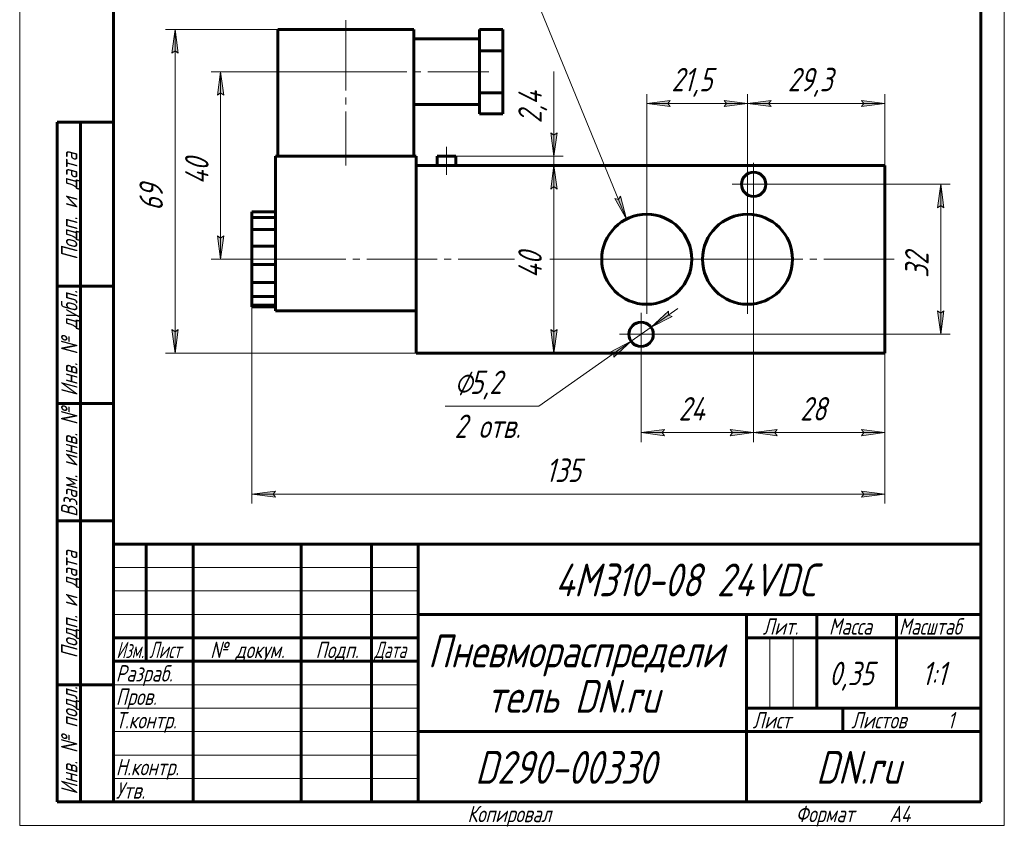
# Model space of a CAD drawing. Header units: millimetres. Extents: x 0 to 210, y 0 to 297.
# Tile 1 of 2: x 0 to 210, y 0 to 172. Entities that reach past the tile are written whole.
import ezdxf

# ---------------------------------------------------------------- set-up
doc = ezdxf.new("R2010")
doc.units = ezdxf.units.MM
for name, pattern in [('K5LT_AXLED', [19.5, 15, -1.5, 1.5, -1.5]), ('K5LT_BASIC', [0]), ('K5LT_THIN', [0])]:
    doc.linetypes.add(name, pattern=pattern)
doc.layers.add('Системный слой', color=7, linetype='Continuous')
doc.layers.add('Системный слой (1)', color=7, linetype='Continuous', true_color=0x6c6c6c)
doc.styles.add('KDIMTEXTSTYLE', font='txt', dxfattribs={"width": 0.96, "oblique": 15, "height": 5})
doc.styles.add('KTEXTSTYLE', font='txt', dxfattribs={"width": 0.96, "height": 5})
doc.dimstyles.new('KDIMSTYLE (1.00)', dxfattribs={"dimtxt": 5, "dimasz": 1, "dimexe": 2, "dimexo": 0, "dimgap": 1, "dimtad": 1, "dimtxsty": 'KDIMTEXTSTYLE', "dimsah": 1, "dimcen": 0, "dimdle": 1, "dimadec": 0, "dimazin": 0, "dimtfac": 0.667, "dimtmove": 0, "dimatfit": 3, "dimfxl": 1, "dimtvp": 1, "dimtolj": 1, "dimtzin": 0, "dimarcsym": 0})

# ---------------------------------------------------------------- blocks, each defined once
blk = doc.blocks.new('U5')
at = {"layer": 'Системный слой (1)', "color": 30, "linetype": 'K5LT_AXLED', "lineweight": 18, "true_color": 0xff8000}
for q in [(132.54, 109.36), (127.94, 104.76), (137.14, 104.76), (132.54, 100.16)]:
    blk.add_line((132.54, 104.76), q, dxfattribs=at)
blk = doc.blocks.new('U6')
at = {"layer": 'Системный слой (1)', "color": 30, "linetype": 'K5LT_AXLED', "lineweight": 18, "true_color": 0xff8000}
for q in [(133.74, 132.36), (122.14, 120.76), (145.34, 120.76), (133.74, 109.16)]:
    blk.add_line((133.74, 120.76), q, dxfattribs=at)
blk = doc.blocks.new('U7')
at = {"layer": 'Системный слой (1)', "color": 30, "linetype": 'K5LT_AXLED', "lineweight": 18, "true_color": 0xff8000}
for q in [(155.24, 132.36), (143.64, 120.76), (166.84, 120.76), (155.24, 109.16)]:
    blk.add_line((155.24, 120.76), q, dxfattribs=at)
blk = doc.blocks.new('U8')
at = {"layer": 'Системный слой (1)', "color": 30, "linetype": 'K5LT_AXLED', "lineweight": 18, "true_color": 0xff8000}
for q in [(156.54, 141.36), (151.94, 136.76), (161.14, 136.76), (156.54, 132.16)]:
    blk.add_line((156.54, 136.76), q, dxfattribs=at)
blk = doc.blocks.new('D4')
at = {"layer": 'Системный слой (1)'}
for points in [[(43.52, 155.76), (42.86, 160.76), (42.21, 155.76), (42.86, 156.26)], [(42.86, 120.76), (43.52, 125.76), (42.86, 125.26), (42.21, 125.76)]]:
    blk.add_hatch(color=7, dxfattribs=at).paths.add_polyline_path(points)
at = {"layer": 'Системный слой (1)', "color": 7, "linetype": 'K5LT_THIN', "lineweight": 18, "true_color": 0xffffff}
for p, q in [((69.54, 160.76), (40.86, 160.76)), ((42.21, 155.76), (42.86, 160.76)), ((42.86, 160.76), (43.52, 155.76)), ((42.86, 156.26), (42.21, 155.76)), ((43.52, 155.76), (42.86, 156.26)), ((42.86, 120.76), (42.21, 125.76)), ((42.21, 125.76), (42.86, 125.26)), ((42.86, 125.26), (43.52, 125.76)), ((43.52, 125.76), (42.86, 120.76)), ((54.54, 120.76), (40.86, 120.76))]:
    blk.add_line(p, q, dxfattribs=at)
blk.add_wipeout([(41.86, 136.74), (34.48, 136.74), (34.48, 144.46), (41.86, 144.46)]).dxf.layer = 'Системный слой (1)'
blk.add_line((42.86, 160.76), (42.86, 120.76), dxfattribs=at)
at = {"layer": 'Системный слой (1)', "color": 7, "insert": (35.28, 136.74), "char_height": 5, "attachment_point": 1, "rotation": 90, "style": 'KTEXTSTYLE'}
blk.add_mtext('\\fArial|b0|c204|p34;\\H5.0;\\W1.000;\\Q15;\\fGOST Type AU|b0|i0|c204|p34;\\Q15;\\W0.960;40', dxfattribs=at)
blk = doc.blocks.new('KDIMARROW_01')
at = {"layer": 'Системный слой'}
blk.add_hatch(color=0, dxfattribs=at).paths.add_polyline_path([(-5, -0.66), (0, 0), (-5, 0.66), (-4.5, 0)])
at = {"layer": 'Системный слой', "color": 0, "linetype": 'K5LT_THIN', "lineweight": 18}
for p, q in [((-4.5, 0), (-5, 0.66)), ((-5, 0.66), (0, 0)), ((0, 0), (-5, -0.66)), ((-5, -0.66), (-4.5, 0))]:
    blk.add_line(p, q, dxfattribs=at)
at = {"layer": 'Системный слой (1)', "color": 0, "linetype": 'K5LT_THIN', "lineweight": 18}
blk.add_line((184.54, 120.76), (183.54, 120.76), dxfattribs=at)
blk = doc.blocks.new('D5')
at = {"layer": 'Системный слой (1)'}
for points in [[(33.79, 164.76), (33.13, 169.76), (32.47, 164.76), (33.13, 165.26)], [(33.13, 100.76), (33.79, 105.76), (33.13, 105.26), (32.47, 105.76)]]:
    blk.add_hatch(color=7, dxfattribs=at).paths.add_polyline_path(points)
at = {"layer": 'Системный слой (1)', "color": 7, "linetype": 'K5LT_THIN', "lineweight": 18, "true_color": 0xffffff}
for p, q in [((55.04, 169.76), (31.13, 169.76)), ((32.47, 164.76), (33.13, 169.76)), ((33.13, 169.76), (33.79, 164.76)), ((33.13, 165.26), (32.47, 164.76)), ((33.79, 164.76), (33.13, 165.26)), ((33.13, 100.76), (32.47, 105.76)), ((32.47, 105.76), (33.13, 105.26)), ((33.13, 105.26), (33.79, 105.76)), ((33.79, 105.76), (33.13, 100.76)), ((84.54, 100.76), (31.13, 100.76))]:
    blk.add_line(p, q, dxfattribs=at)
blk.add_wipeout([(32.13, 131.11), (24.75, 131.11), (24.75, 139.08), (32.13, 139.08)]).dxf.layer = 'Системный слой (1)'
blk.add_line((33.13, 169.76), (33.13, 100.76), dxfattribs=at)
at = {"layer": 'Системный слой (1)', "color": 7, "insert": (25.54, 131.11), "char_height": 5, "attachment_point": 1, "rotation": 90, "style": 'KTEXTSTYLE'}
blk.add_mtext('\\fArial|b0|c204|p34;\\H5.0;\\W1.000;\\Q15;\\fGOST Type AU|b0|i0|c204|p34;\\Q15;\\W0.960;69', dxfattribs=at)
blk = doc.blocks.new('D6')
at = {"layer": 'Системный слой (1)'}
for points in [[(132.54, 83.78), (137.54, 84.44), (137.04, 83.78), (137.54, 83.12)], [(156.54, 83.78), (151.54, 84.44), (152.04, 83.78), (151.54, 83.12)]]:
    blk.add_hatch(color=7, dxfattribs=at).paths.add_polyline_path(points)
at = {"layer": 'Системный слой (1)', "color": 7, "linetype": 'K5LT_THIN', "lineweight": 18, "true_color": 0xffffff}
for p, q in [((156.54, 136.76), (156.54, 81.78)), ((132.54, 104.76), (132.54, 81.78)), ((132.54, 83.78), (137.54, 84.44)), ((137.54, 84.44), (137.04, 83.78)), ((152.04, 83.78), (151.54, 84.44)), ((151.54, 84.44), (156.54, 83.78)), ((137.54, 83.12), (132.54, 83.78)), ((137.04, 83.78), (137.54, 83.12)), ((156.54, 83.78), (151.54, 83.12)), ((151.54, 83.12), (152.04, 83.78))]:
    blk.add_line(p, q, dxfattribs=at)
blk.add_wipeout([(140.52, 84.78), (140.52, 92.16), (148.23, 92.16), (148.23, 84.78)]).dxf.layer = 'Системный слой (1)'
blk.add_line((132.54, 83.78), (156.54, 83.78), dxfattribs=at)
at = {"layer": 'Системный слой (1)', "color": 7, "insert": (140.52, 91.37), "char_height": 5, "attachment_point": 1, "style": 'KTEXTSTYLE'}
blk.add_mtext('\\fArial|b0|c204|p34;\\H5.0;\\W1.000;\\Q15;\\fGOST Type AU|b0|i0|c204|p34;\\Q15;\\W0.960;24', dxfattribs=at)
blk = doc.blocks.new('D7')
at = {"layer": 'Системный слой (1)'}
for points in [[(161.04, 83.78), (161.54, 84.44), (156.54, 83.78), (161.54, 83.12)], [(184.54, 83.78), (179.54, 84.44), (180.04, 83.78), (179.54, 83.12)]]:
    blk.add_hatch(color=7, dxfattribs=at).paths.add_polyline_path(points)
at = {"layer": 'Системный слой (1)', "color": 7, "linetype": 'K5LT_THIN', "lineweight": 18, "true_color": 0xffffff}
for p, q in [((156.54, 136.76), (156.54, 81.78)), ((184.54, 100.76), (184.54, 81.78)), ((156.54, 83.78), (161.54, 84.44)), ((161.54, 84.44), (161.04, 83.78)), ((180.04, 83.78), (179.54, 84.44)), ((179.54, 84.44), (184.54, 83.78)), ((161.54, 83.12), (156.54, 83.78)), ((161.04, 83.78), (161.54, 83.12)), ((184.54, 83.78), (179.54, 83.12)), ((179.54, 83.12), (180.04, 83.78))]:
    blk.add_line(p, q, dxfattribs=at)
blk.add_wipeout([(166.45, 84.78), (166.45, 92.16), (174.3, 92.16), (174.3, 84.78)]).dxf.layer = 'Системный слой (1)'
blk.add_line((184.54, 83.78), (156.54, 83.78), dxfattribs=at)
at = {"layer": 'Системный слой (1)', "color": 7, "insert": (166.45, 91.37), "char_height": 5, "attachment_point": 1, "style": 'KTEXTSTYLE'}
blk.add_mtext('\\fArial|b0|c204|p34;\\H5.0;\\W1.000;\\Q15;\\fGOST Type AU|b0|i0|c204|p34;\\Q15;\\W0.960;28', dxfattribs=at)
blk = doc.blocks.new('D8')
at = {"layer": 'Системный слой (1)'}
for points in [[(197.09, 131.76), (196.43, 136.76), (195.77, 131.76), (196.43, 132.26)], [(196.43, 104.76), (197.09, 109.76), (196.43, 109.26), (195.77, 109.76)]]:
    blk.add_hatch(color=7, dxfattribs=at).paths.add_polyline_path(points)
at = {"layer": 'Системный слой (1)', "color": 7, "linetype": 'K5LT_THIN', "lineweight": 18, "true_color": 0xffffff}
for p, q in [((156.54, 136.76), (198.43, 136.76)), ((195.77, 131.76), (196.43, 136.76)), ((196.43, 136.76), (197.09, 131.76)), ((196.43, 132.26), (195.77, 131.76)), ((197.09, 131.76), (196.43, 132.26)), ((196.43, 104.76), (195.77, 109.76)), ((195.77, 109.76), (196.43, 109.26)), ((196.43, 109.26), (197.09, 109.76)), ((197.09, 109.76), (196.43, 104.76)), ((132.54, 104.76), (198.43, 104.76))]:
    blk.add_line(p, q, dxfattribs=at)
blk.add_wipeout([(195.43, 116.81), (188.05, 116.81), (188.05, 124.4), (195.43, 124.4)]).dxf.layer = 'Системный слой (1)'
blk.add_line((196.43, 104.76), (196.43, 136.76), dxfattribs=at)
at = {"layer": 'Системный слой (1)', "color": 7, "insert": (188.84, 116.81), "char_height": 5, "attachment_point": 1, "rotation": 90, "style": 'KTEXTSTYLE'}
blk.add_mtext('\\fArial|b0|c204|p34;\\H5.0;\\W1.000;\\Q15;\\fGOST Type AU|b0|i0|c204|p34;\\Q15;\\W0.960;32', dxfattribs=at)
blk = doc.blocks.new('D9')
at = {"layer": 'Системный слой (1)'}
for points in [[(114.6, 135.76), (113.94, 140.76), (113.29, 135.76), (113.94, 136.26)], [(113.94, 100.76), (114.6, 105.76), (113.94, 105.26), (113.29, 105.76)]]:
    blk.add_hatch(color=7, dxfattribs=at).paths.add_polyline_path(points)
at = {"layer": 'Системный слой (1)', "color": 7, "linetype": 'K5LT_THIN', "lineweight": 18, "true_color": 0xffffff}
for p, q in [((84.54, 140.76), (115.94, 140.76)), ((113.29, 135.76), (113.94, 140.76)), ((113.94, 140.76), (114.6, 135.76)), ((113.94, 136.26), (113.29, 135.76)), ((114.6, 135.76), (113.94, 136.26)), ((113.94, 100.76), (113.29, 105.76)), ((113.29, 105.76), (113.94, 105.26)), ((113.94, 105.26), (114.6, 105.76)), ((114.6, 105.76), (113.94, 100.76)), ((84.54, 100.76), (115.94, 100.76))]:
    blk.add_line(p, q, dxfattribs=at)
blk.add_wipeout([(112.94, 116.74), (105.56, 116.74), (105.56, 124.46), (112.94, 124.46)]).dxf.layer = 'Системный слой (1)'
blk.add_line((113.94, 100.76), (113.94, 140.76), dxfattribs=at)
at = {"layer": 'Системный слой (1)', "color": 7, "insert": (106.36, 116.74), "char_height": 5, "attachment_point": 1, "rotation": 90, "style": 'KTEXTSTYLE'}
blk.add_mtext('\\fArial|b0|c204|p34;\\H5.0;\\W1.000;\\Q15;\\fGOST Type AU|b0|i0|c204|p34;\\Q15;\\W0.960;40', dxfattribs=at)
blk = doc.blocks.new('D10')
at = {"layer": 'Системный слой (1)'}
for points in [[(159.74, 154.01), (160.24, 154.67), (155.24, 154.01), (160.24, 153.35)], [(184.54, 154.01), (179.54, 154.67), (180.04, 154.01), (179.54, 153.35)]]:
    blk.add_hatch(color=7, dxfattribs=at).paths.add_polyline_path(points)
at = {"layer": 'Системный слой (1)', "color": 7, "linetype": 'K5LT_THIN', "lineweight": 18, "true_color": 0xffffff}
for p, q in [((155.24, 120.76), (155.24, 156.01)), ((184.54, 140.76), (184.54, 156.01)), ((155.24, 154.01), (160.24, 154.67)), ((160.24, 153.35), (155.24, 154.01)), ((160.24, 154.67), (159.74, 154.01)), ((159.74, 154.01), (160.24, 153.35)), ((180.04, 154.01), (179.54, 154.67)), ((179.54, 154.67), (184.54, 154.01)), ((184.54, 154.01), (179.54, 153.35)), ((179.54, 153.35), (180.04, 154.01))]:
    blk.add_line(p, q, dxfattribs=at)
blk.add_wipeout([(163.82, 155.01), (163.82, 162.39), (175.47, 162.39), (175.47, 155.01)]).dxf.layer = 'Системный слой (1)'
blk.add_line((184.54, 154.01), (155.24, 154.01), dxfattribs=at)
at = {"layer": 'Системный слой (1)', "color": 7, "insert": (163.82, 161.6), "char_height": 5, "attachment_point": 1, "style": 'KTEXTSTYLE'}
blk.add_mtext('\\fArial|b0|c204|p34;\\H5.0;\\W1.000;\\Q15;\\fGOST Type AU|b0|i0|c204|p34;\\Q15;\\W0.960;29,3', dxfattribs=at)
blk = doc.blocks.new('D11')
at = {"layer": 'Системный слой (1)', "color": 7, "linetype": 'K5LT_THIN', "lineweight": 18, "true_color": 0xffffff}
for p, q in [((133.74, 120.76), (133.74, 156.01)), ((155.24, 120.76), (155.24, 156.01))]:
    blk.add_line(p, q, dxfattribs=at)
blk.add_wipeout([(139.01, 155.01), (139.01, 162.39), (149.52, 162.39), (149.52, 155.01)]).dxf.layer = 'Системный слой (1)'
at = {"layer": 'Системный слой (1)'}
for points in [[(133.74, 154.01), (138.74, 154.67), (138.24, 154.01), (138.74, 153.35)], [(150.24, 153.35), (155.24, 154.01), (150.24, 154.67), (150.74, 154.01)]]:
    blk.add_hatch(color=7, dxfattribs=at).paths.add_polyline_path(points)
at = {"layer": 'Системный слой (1)', "color": 7, "linetype": 'K5LT_THIN', "lineweight": 18, "true_color": 0xffffff}
for p, q in [((133.74, 154.01), (138.74, 154.67)), ((138.74, 153.35), (133.74, 154.01)), ((155.24, 154.01), (133.74, 154.01)), ((138.74, 154.67), (138.24, 154.01)), ((138.24, 154.01), (138.74, 153.35)), ((150.74, 154.01), (150.24, 154.67)), ((150.24, 154.67), (155.24, 154.01)), ((155.24, 154.01), (150.24, 153.35)), ((150.24, 153.35), (150.74, 154.01))]:
    blk.add_line(p, q, dxfattribs=at)
at = {"layer": 'Системный слой (1)', "color": 7, "insert": (139.01, 161.6), "char_height": 5, "attachment_point": 1, "style": 'KTEXTSTYLE'}
blk.add_mtext('\\fArial|b0|c204|p34;\\H5.0;\\W1.000;\\Q15;\\fGOST Type AU|b0|i0|c204|p34;\\Q15;\\W0.960;21,5', dxfattribs=at)
blk = doc.blocks.new('D12')
at = {"layer": 'Системный слой (1)'}
for points in [[(49.54, 70.66), (54.54, 71.32), (54.04, 70.66), (54.54, 70)], [(184.54, 70.66), (179.54, 71.32), (180.04, 70.66), (179.54, 70)]]:
    blk.add_hatch(color=7, dxfattribs=at).paths.add_polyline_path(points)
at = {"layer": 'Системный слой (1)', "color": 7, "linetype": 'K5LT_THIN', "lineweight": 18, "true_color": 0xffffff}
for p, q in [((49.54, 117.73), (49.54, 68.66)), ((184.54, 100.76), (184.54, 68.66)), ((49.54, 70.66), (54.54, 71.32)), ((54.54, 70), (49.54, 70.66)), ((54.54, 71.32), (54.04, 70.66)), ((54.04, 70.66), (54.54, 70)), ((180.04, 70.66), (179.54, 71.32)), ((179.54, 71.32), (184.54, 70.66)), ((184.54, 70.66), (179.54, 70)), ((179.54, 70), (180.04, 70.66))]:
    blk.add_line(p, q, dxfattribs=at)
blk.add_wipeout([(112.22, 71.66), (112.22, 79.04), (121.46, 79.04), (121.46, 71.66)]).dxf.layer = 'Системный слой (1)'
blk.add_line((184.54, 70.66), (49.54, 70.66), dxfattribs=at)
at = {"layer": 'Системный слой (1)', "color": 7, "insert": (112.22, 78.25), "char_height": 5, "attachment_point": 1, "style": 'KTEXTSTYLE'}
blk.add_mtext('\\fArial|b0|c204|p34;\\H5.0;\\W1.000;\\Q15;\\fGOST Type AU|b0|i0|c204|p34;\\Q15;\\W0.960;135', dxfattribs=at)
blk = doc.blocks.new('D13')
at = {"layer": 'Системный слой (1)'}
for points in [[(113.94, 142.76), (114.6, 147.76), (113.94, 147.26), (113.29, 147.76)], [(114.6, 135.76), (113.94, 140.76), (113.29, 135.76), (113.94, 136.26)]]:
    blk.add_hatch(color=7, dxfattribs=at).paths.add_polyline_path(points)
at = {"layer": 'Системный слой (1)', "color": 7, "linetype": 'K5LT_THIN', "lineweight": 18, "true_color": 0xffffff}
for p, q in [((113.94, 147.26), (113.29, 147.76)), ((113.29, 147.76), (113.94, 142.76)), ((113.94, 142.76), (114.6, 147.76)), ((114.6, 147.76), (113.94, 147.26)), ((113.94, 142.76), (113.94, 147.76)), ((93.03, 142.76), (115.94, 142.76)), ((93.03, 140.76), (115.94, 140.76)), ((113.94, 140.76), (113.29, 135.76)), ((113.94, 140.76), (113.94, 142.76)), ((114.6, 135.76), (113.94, 140.76)), ((113.94, 140.76), (113.94, 133.76)), ((113.29, 135.76), (113.94, 136.26)), ((113.94, 136.26), (114.6, 135.76))]:
    blk.add_line(p, q, dxfattribs=at)
blk.add_wipeout([(112.94, 149.76), (105.56, 149.76), (105.56, 158.49), (112.94, 158.49)]).dxf.layer = 'Системный слой (1)'
for p, q in [((113.94, 147.76), (113.94, 160.86)), ((113.94, 142.76), (113.94, 149.76))]:
    blk.add_line(p, q, dxfattribs=at)
at = {"layer": 'Системный слой (1)', "color": 7, "insert": (106.36, 149.76), "char_height": 5, "attachment_point": 1, "rotation": 90, "style": 'KTEXTSTYLE'}
blk.add_mtext('\\fArial|b0|c204|p34;\\H5.0;\\W1.000;\\Q15;\\fGOST Type AU|b0|i0|c204|p34;\\Q15;\\W0.960;2,4', dxfattribs=at)
blk = doc.blocks.new('D14')
at = {"layer": 'Системный слой (1)'}
for points in [[(138.35, 108.84), (139.13, 108.59), (134.66, 106.26), (138.38, 109.67)], [(126.7, 99.86), (130.41, 103.27), (125.94, 100.93), (126.73, 100.68)]]:
    blk.add_hatch(color=7, dxfattribs=at).paths.add_polyline_path(points)
at = {"layer": 'Системный слой (1)', "color": 7, "linetype": 'K5LT_THIN', "lineweight": 18, "true_color": 0xffffff}
for p, q in [((134.66, 106.26), (140.39, 110.28)), ((138.38, 109.67), (134.66, 106.26)), ((138.35, 108.84), (138.38, 109.67)), ((134.66, 106.26), (139.13, 108.59)), ((139.13, 108.59), (138.35, 108.84)), ((134.66, 106.26), (130.41, 103.27)), ((130.41, 103.27), (110.73, 89.45)), ((130.41, 103.27), (124.68, 99.24)), ((130.41, 103.27), (125.94, 100.93)), ((126.7, 99.86), (130.41, 103.27)), ((125.94, 100.93), (126.73, 100.68)), ((126.73, 100.68), (126.7, 99.86))]:
    blk.add_line(p, q, dxfattribs=at)
blk.add_wipeout([(92.72, 81.06), (92.72, 97.83), (108.09, 97.83), (108.09, 81.06)]).dxf.layer = 'Системный слой (1)'
blk.add_line((110.73, 89.45), (90.72, 89.45), dxfattribs=at)
at = {"layer": 'Системный слой (1)', "color": 7, "char_height": 5, "attachment_point": 1, "style": 'KTEXTSTYLE'}
for s, insert in [('\\fArial|b0|c204|p34;\\H5.0;\\W1.000;\\Q15;\\fGOST Type AU|b0|i0|c204|p34;\\Q15;\\W0.960;⌀', (92.72, 97.03)), ('\\fArial|b0|c204|p34;\\H5.0;\\W1.000;\\Q15;\\fGOST Type AU|b0|i0|c204|p34;\\Q15;\\W0.960;5,2', (96.03, 97.03)), ('\\fArial|b0|c204|p34;\\H5.0;\\W1.000;\\Q15;\\fGOST Type AU|b0|i0|c204|p34;\\Q15;\\W0.960;2 отв.', (92.72, 87.65))]:
    blk.add_mtext(s, dxfattribs=dict(at, insert=insert))
blk = doc.blocks.new('U9')
at = {"layer": 'Системный слой (1)'}
blk.add_hatch(color=7, dxfattribs=at).paths.add_polyline_path([(129.45, 129.35), (128.16, 134.23), (127.74, 133.51), (126.94, 133.73)])
at = {"layer": 'Системный слой (1)', "color": 7, "linetype": 'K5LT_THIN', "lineweight": 18, "true_color": 0xffffff}
for p, q in [((109.17, 178.68), (59.04, 178.68)), ((109.17, 178.68), (129.45, 129.35)), ((129.45, 129.35), (126.94, 133.73)), ((126.94, 133.73), (127.74, 133.51)), ((127.74, 133.51), (128.16, 134.23)), ((128.16, 134.23), (129.45, 129.35))]:
    blk.add_line(p, q, dxfattribs=at)
at = {"layer": 'Системный слой (1)', "color": 7, "char_height": 5, "attachment_point": 1, "style": 'KTEXTSTYLE'}
for s, insert in [('\\fArial|b0|c204|p34;\\H5.0;\\W1.000;\\Q15;\\fGOST Type AU|b0|i0|c204|p34;\\Q15;\\W0.960;⌀', (79.16, 186.26)), ('\\fArial|b0|c204|p34;\\H5.0;\\W1.000;\\Q15;\\fGOST Type AU|b0|i0|c204|p34;\\Q15;\\W0.960;2 отв. ', (61.04, 186.26)), ('\\fArial|b0|c204|p34;\\H5.0;\\W1.000;\\Q15;\\fGOST Type AU|b0|i0|c204|p34;\\Q15;\\W0.960;19,2 х 1,7', (82.47, 186.26))]:
    blk.add_mtext(s, dxfattribs=dict(at, insert=insert))
blk = doc.blocks.new('U10')
at = {"color": 7, "linetype": 'K5LT_THIN', "lineweight": 18, "true_color": 0xffffff}
for p, q in [((0, 0), (0, 297)), ((210, 297), (210, 0)), ((20, 55), (85, 55)), ((20, 50), (85, 50)), ((20, 45), (85, 45)), ((159.96, 25), (159.96, 40)), ((164.98, 25), (164.98, 40)), ((20, 30), (85, 30)), ((20, 25), (85, 25)), ((20, 20), (85, 20)), ((20, 15), (85, 15)), ((20, 10), (85, 10)), ((210, 0), (0, 0))]:
    blk.add_line(p, q, dxfattribs=at)
at = {"color": 143, "linetype": 'K5LT_BASIC', "lineweight": 60, "true_color": 0x33acca}
for p, q in [((20, 5), (20, 292)), ((205, 292), (205, 5)), ((8, 5), (8, 150)), ((20, 150), (8, 150)), ((13, 5), (13, 150)), ((20, 115), (8, 115)), ((20, 90), (8, 90)), ((20, 65), (8, 65)), ((20, 60), (205, 60)), ((20, 5), (20, 60)), ((27, 35), (27, 60)), ((37, 5), (37, 60)), ((60, 5), (60, 60)), ((75, 5), (75, 60)), ((85, 5), (85, 60)), ((85, 45), (205, 45)), ((155, 5), (155, 45)), ((170, 25), (170, 45)), ((187, 25), (187, 45)), ((20, 40), (85, 40)), ((155, 40), (170, 40)), ((170, 40), (205, 40)), ((20, 35), (85, 35)), ((20, 30), (8, 30)), ((155, 25), (205, 25)), ((175.57, 20), (175.57, 25)), ((85, 20), (155, 20)), ((155, 20), (205, 20)), ((20, 5), (8, 5)), ((205, 5), (20, 5))]:
    blk.add_line(p, q, dxfattribs=at)
at = {"color": 7, "char_height": 3.5, "attachment_point": 1, "rotation": 90, "style": 'KTEXTSTYLE'}
for s, insert in [('\\fArial|b0|c204|p34;\\H5.0;\\W1.000;\\Q15;\\fGOST Type AU|b0|i0|c204|p34;\\Q15;\\W0.960;\\H3.50;Подп. и дата', (8.82, 120.66)), ('\\fArial|b0|c204|p34;\\H5.0;\\W1.000;\\Q15;\\fGOST Type AU|b0|i0|c204|p34;\\Q15;\\W0.960;\\H3.50;Инв. № дубл.', (8.82, 91.57)), ('\\fArial|b0|c204|p34;\\H5.0;\\W1.000;\\Q15;\\fGOST Type AU|b0|i0|c204|p34;\\Q15;\\W0.960;\\H3.50;Взам. инв. №', (8.82, 65.8)), ('\\fArial|b0|c204|p34;\\H5.0;\\W1.000;\\Q15;\\fGOST Type AU|b0|i0|c204|p34;\\Q15;\\W0.960;\\H3.50;Подп. и дата', (8.82, 35.66)), ('\\fArial|b0|c204|p34;\\H5.0;\\W1.000;\\Q15;\\fGOST Type AU|b0|i0|c204|p34;\\Q15;\\W0.960;\\H3.50;Инв. № подл.', (8.82, 6.57))]:
    blk.add_mtext(s, dxfattribs=dict(at, insert=insert))
at = {"color": 7, "attachment_point": 1, "style": 'KTEXTSTYLE'}
for s, insert, char_height in [('\\fArial|b0|c204|p34;\\H5.0;\\W1.000;\\Q15;\\fGOST Type AU|b0|i0|c204|p34;\\Q15;\\W0.960;\\H7.00;4M310-08 24VDC', (114.19, 55.86), 7), ('\\fArial|b0|c204|p34;\\H5.0;\\W1.000;\\Q15;\\fGOST Type AU|b0|i0|c204|p34;\\Q15;\\W0.960;\\H3.50;Лит.', (158.47, 44.18), 3.5), ('\\fArial|b0|c204|p34;\\H5.0;\\W1.000;\\Q15;\\fGOST Type AU|b0|i0|c204|p34;\\Q15;\\W0.960;\\H3.50;Масса', (172.58, 44.18), 3.5), ('\\fArial|b0|c204|p34;\\H5.0;\\W1.000;\\Q15;\\fGOST Type AU|b0|i0|c204|p34;\\Q15;\\W0.926;\\H3.50;Масштаб', (187.52, 44.18), 3.5), ('\\fArial|b0|c204|p34;\\H5.0;\\W1.000;\\Q15;\\fGOST Type AU|b0|i0|c204|p34;\\Q15;\\W0.960;\\H7.00;Пневмораспредели', (87.06, 40.69), 7), ('\\fArial|b0|c204|p34;\\H5.0;\\W1.000;\\Q15;\\fGOST Type AU|b0|i0|c204|p34;\\Q15;\\W0.786;\\H3.50;Изм.', (20.62, 39.18), 3.5), ('\\fArial|b0|c204|p34;\\H5.0;\\W1.000;\\Q15;\\fGOST Type AU|b0|i0|c204|p34;\\Q15;\\W0.800;\\H3.50;Лист', (27.61, 39.18), 3.5), ('\\fArial|b0|c204|p34;\\H5.0;\\W1.000;\\Q15;\\fGOST Type AU|b0|i0|c204|p34;\\Q15;\\W0.960;\\H3.50;№ докум.', (40.63, 39.18), 3.5), ('\\fArial|b0|c204|p34;\\H5.0;\\W1.000;\\Q15;\\fGOST Type AU|b0|i0|c204|p34;\\Q15;\\W0.960;\\H3.50;Подп.', (63.1, 39.18), 3.5), ('\\fArial|b0|c204|p34;\\H5.0;\\W1.000;\\Q15;\\fGOST Type AU|b0|i0|c204|p34;\\Q15;\\W0.800;\\H3.50;Дата', (75.61, 39.18), 3.5), ('\\fArial|b0|c204|p34;\\H5.0;\\W1.000;\\Q15;\\fGOST Type AU|b0|i0|c204|p34;\\Q15;\\W0.960;\\H3.50;Разраб.', (20.5, 34.18), 3.5), ('\\fArial|b0|c204|p34;\\H5.0;\\W1.000;\\Q15;\\fGOST Type AU|b0|i0|c204|p34;\\Q15;\\W0.960;0,35', (172.63, 34.9), 5), ('\\fArial|b0|c204|p34;\\H5.0;\\W1.000;\\Q15;\\fGOST Type AU|b0|i0|c204|p34;\\Q15;\\W0.960;{\\c16737820;1:1}', (192.44, 34.9), 5), ('\\fArial|b0|c204|p34;\\H5.0;\\W1.000;\\Q15;\\fGOST Type AU|b0|i0|c204|p34;\\Q15;\\W0.960;\\H7.00;тель DN.ru', (99.65, 31.02), 7), ('\\fArial|b0|c204|p34;\\H5.0;\\W1.000;\\Q15;\\fGOST Type AU|b0|i0|c204|p34;\\Q15;\\W0.960;\\H3.50;Пров.', (20.5, 29.18), 3.5), ('\\fArial|b0|c204|p34;\\H5.0;\\W1.000;\\Q15;\\fGOST Type AU|b0|i0|c204|p34;\\Q15;\\W0.960;\\H3.50;Т.контр.', (20.5, 24.18), 3.5), ('\\fArial|b0|c204|p34;\\H5.0;\\W1.000;\\Q15;\\fGOST Type AU|b0|i0|c204|p34;\\Q15;\\W0.960;\\H3.50;Лист', (156.32, 24.18), 3.5), ('\\fArial|b0|c204|p34;\\H5.0;\\W1.000;\\Q15;\\fGOST Type AU|b0|i0|c204|p34;\\Q15;\\W0.960;\\H3.50;Листов', (177.36, 24.18), 3.5), ('\\fArial|b0|c204|p34;\\H5.0;\\W1.000;\\Q15;\\fGOST Type AU|b0|i0|c204|p34;\\Q15;\\W0.960;\\H3.50;1', (197.91, 24.18), 3.5), ('\\fArial|b0|c204|p34;\\H5.0;\\W1.000;\\Q15;\\fGOST Type AU|b0|i0|c204|p34;\\Q15;\\W0.960;\\H7.00;D290-00330', (97.15, 15.86), 7), ('\\fArial|b0|c204|p34;\\H5.0;\\W1.000;\\Q15;\\fGOST Type AU|b0|i0|c204|p34;\\Q15;\\W0.960;\\H7.00;DN.ru', (169.84, 15.86), 7), ('\\fArial|b0|c204|p34;\\H5.0;\\W1.000;\\Q15;\\fGOST Type AU|b0|i0|c204|p34;\\Q15;\\W0.960;\\H3.50;Н.контр.', (20.5, 14.18), 3.5), ('\\fArial|b0|c204|p34;\\H5.0;\\W1.000;\\Q15;\\fGOST Type AU|b0|i0|c204|p34;\\Q15;\\W0.960;\\H3.50;Утв.', (20.5, 9.18), 3.5), ('\\fArial|b0|c204|p34;\\H5.0;\\W1.000;\\Q15;\\fGOST Type AU|b0|i0|c204|p34;\\Q15;\\W0.960;\\H3.50;Копировал', (95.5, 4.18), 3.5), ('\\fArial|b0|c204|p34;\\H5.0;\\W1.000;\\Q15;\\fGOST Type AU|b0|i0|c204|p34;\\Q15;\\W0.960;\\H3.50;Формат', (165.5, 4.18), 3.5), ('\\fArial|b0|c204|p34;\\H5.0;\\W1.000;\\Q15;\\fGOST Type AU|b0|i0|c204|p34;\\Q15;\\W0.960;\\H3.50;A4', (185.5, 4.18), 3.5)]:
    blk.add_mtext(s, dxfattribs=dict(at, insert=insert, char_height=char_height))

msp = doc.modelspace()

# ---------------------------------------------------------------- linework, layer by layer
at = {"layer": 'Системный слой (1)', "color": 30, "linetype": 'K5LT_AXLED', "lineweight": 18, "true_color": 0xff8000}
for p, q in [((69.537, 171.762), (69.537, 140.762)), ((67.537, 160.762), (100.037, 160.762)), ((91.03, 138.762), (91.03, 144.762)), ((186.537, 120.762), (46.537, 120.762))]:
    msp.add_line(p, q, dxfattribs=at)
at = {"layer": 'Системный слой (1)', "color": 143, "linetype": 'K5LT_BASIC', "lineweight": 60, "true_color": 0x33acca}
for p, q in [((55.037, 169.762), (84.037, 169.762)), ((55.037, 142.762), (55.037, 169.762)), ((84.037, 142.762), (84.037, 169.762)), ((98.037, 169.762), (103.037, 169.762)), ((98.037, 169.762), (98.037, 165.262)), ((103.037, 169.762), (103.037, 165.262)), ((84.037, 167.762), (98.037, 167.762)), ((98.037, 165.262), (98.037, 156.262)), ((98.037, 165.262), (103.037, 165.262)), ((103.037, 165.262), (103.037, 156.262)), ((98.037, 156.262), (98.037, 151.762)), ((98.037, 156.262), (103.037, 156.262)), ((103.037, 156.262), (103.037, 151.762)), ((84.037, 153.762), (98.037, 153.762)), ((98.037, 151.762), (103.037, 151.762)), ((54.537, 109.762), (54.537, 142.762)), ((84.537, 142.762), (54.537, 142.762)), ((84.537, 140.762), (84.537, 142.762)), ((84.537, 140.762), (84.537, 100.762)), ((84.537, 140.762), (184.537, 140.762)), ((89.03, 142.762), (93.03, 142.762)), ((89.03, 140.762), (89.03, 142.762)), ((93.03, 140.762), (93.03, 142.762)), ((184.537, 140.762), (184.537, 100.762)), ((54.537, 130.894), (49.537, 130.894)), ((49.537, 129.688), (49.537, 130.894)), ((49.537, 127.123), (49.537, 129.688)), ((54.537, 129.688), (49.537, 129.688)), ((49.537, 123.589), (49.537, 127.123)), ((54.537, 127.123), (49.537, 127.123)), ((49.537, 119.625), (49.537, 123.589)), ((54.537, 123.589), (49.537, 123.589)), ((49.537, 115.834), (49.537, 119.625)), ((54.537, 119.625), (49.537, 119.625)), ((49.537, 112.794), (49.537, 115.834)), ((54.537, 115.834), (49.537, 115.834)), ((54.537, 112.794), (49.537, 112.794)), ((49.537, 110.966), (49.537, 112.794)), ((49.537, 110.63), (49.537, 110.966)), ((54.537, 110.966), (49.537, 110.966)), ((54.537, 110.63), (49.537, 110.63)), ((84.537, 109.762), (54.537, 109.762)), ((84.537, 100.762), (184.537, 100.762))]:
    msp.add_line(p, q, dxfattribs=at)
for centre, radius in [((156.537, 136.762), 2.6), ((133.737, 120.762), 9.6), ((155.237, 120.762), 9.6), ((132.537, 104.762), 2.6)]:
    msp.add_circle(centre, radius, dxfattribs=at)

# ---------------------------------------------------------------- block references
at = {"layer": 'Системный слой (1)'}
for name in ['U8', 'U6', 'U7', 'U5']:
    msp.add_blockref(name, (0, 0), dxfattribs=at)

# ---------------------------------------------------------------- next in the draw order: dimensions: what is measured, and where the dimension line sits
at = {"layer": 'Системный слой (1)', "color": 7}
dim = msp.add_linear_dim(base=(42.864, 160.762), p1=(54.537, 120.762), p2=(69.537, 160.762), angle=90, dimstyle='KDIMSTYLE (1.00)', override={"dimexo": 0, "dimpost": '\\fGOST Type AU|b0|c204|p34;\\H5.0;\\W0.960;\\Q15;<>', "dimblk1": 'KDIMARROW_01', "dimblk2": 'KDIMARROW_01', "dimse1": 0, "dimse2": 0, "dimclrt": 7, "dimtol": 1, "dimtp": 0, "dimtm": 0, "dimtdec": 5, "dimtolj": 1}, dxfattribs=at)
dim.commit()
dim.dimension.update_dxf_attribs({"geometry": 'D4', "text_midpoint": (42.864, 140.762), "dimtype": 160})
dim = msp.add_linear_dim(base=(132.537, 83.778), p1=(156.537, 136.762), p2=(132.537, 104.762), dimstyle='KDIMSTYLE (1.00)', override={"dimexo": 0, "dimpost": '\\fGOST Type AU|b0|c204|p34;\\H5.0;\\W0.960;\\Q15;<>', "dimblk1": 'KDIMARROW_01', "dimblk2": 'KDIMARROW_01', "dimse1": 0, "dimse2": 0, "dimclrt": 7, "dimtol": 1, "dimtp": 0, "dimtm": 0, "dimtdec": 5, "dimtolj": 1}, dxfattribs=at)
dim.commit()
dim.dimension.update_dxf_attribs({"geometry": 'D6', "text_midpoint": (144.537, 83.778), "dimtype": 160})

# ---------------------------------------------------------------- next in the draw order: dimensions: what is measured, and where the dimension line sits
dim = msp.add_linear_dim(base=(33.128, 169.762), p1=(84.537, 100.762), p2=(55.037, 169.762), angle=90, dimstyle='KDIMSTYLE (1.00)', override={"dimexo": 0, "dimpost": '\\fGOST Type AU|b0|c204|p34;\\H5.0;\\W0.960;\\Q15;<>', "dimblk1": 'KDIMARROW_01', "dimblk2": 'KDIMARROW_01', "dimse1": 0, "dimse2": 0, "dimclrt": 7, "dimtol": 1, "dimtp": 0, "dimtm": 0, "dimtdec": 5, "dimtolj": 1}, dxfattribs=at)
dim.commit()
dim.dimension.update_dxf_attribs({"geometry": 'D5', "text_midpoint": (33.128, 135.262), "dimtype": 160})
dim = msp.add_linear_dim(base=(184.537, 83.778), p1=(156.537, 136.762), p2=(184.537, 100.762), dimstyle='KDIMSTYLE (1.00)', override={"dimexo": 0, "dimpost": '\\fGOST Type AU|b0|c204|p34;\\H5.0;\\W0.960;\\Q15;<>', "dimblk1": 'KDIMARROW_01', "dimblk2": 'KDIMARROW_01', "dimse1": 0, "dimse2": 0, "dimclrt": 7, "dimtol": 1, "dimtp": 0, "dimtm": 0, "dimtdec": 5, "dimtolj": 1}, dxfattribs=at)
dim.commit()
dim.dimension.update_dxf_attribs({"geometry": 'D7', "text_midpoint": (170.537, 83.778), "dimtype": 160})

# ---------------------------------------------------------------- next in the draw order: dimensions: what is measured, and where the dimension line sits
for base, p1, p2, picture, middle in [((113.943, 100.762), (84.537, 140.762), (84.537, 100.762), 'D9', (113.943, 120.762)), ((196.43, 104.762), (156.537, 136.762), (132.537, 104.762), 'D8', (196.43, 120.762))]:
    dim = msp.add_linear_dim(base=base, p1=p1, p2=p2, angle=90, dimstyle='KDIMSTYLE (1.00)', override={"dimexo": 0, "dimpost": '\\fGOST Type AU|b0|c204|p34;\\H5.0;\\W0.960;\\Q15;<>', "dimblk1": 'KDIMARROW_01', "dimblk2": 'KDIMARROW_01', "dimse1": 0, "dimse2": 0, "dimclrt": 7, "dimtol": 1, "dimtp": 0, "dimtm": 0, "dimtdec": 5, "dimtolj": 1}, dxfattribs=at)
    dim.commit()
    dim.dimension.update_dxf_attribs({"geometry": picture, "text_midpoint": middle, "dimtype": 160})

# ---------------------------------------------------------------- next in the draw order: dimensions: what is measured, and where the dimension line sits
for base, p1, p2, picture, middle in [((184.537, 154.012), (155.237, 120.762), (184.537, 140.762), 'D10', (169.887, 154.012)), ((184.537, 70.659), (49.537, 117.73), (184.537, 100.762), 'D12', (117.037, 70.659))]:
    dim = msp.add_linear_dim(base=base, p1=p1, p2=p2, dimstyle='KDIMSTYLE (1.00)', override={"dimexo": 0, "dimpost": '\\fGOST Type AU|b0|c204|p34;\\H5.0;\\W0.960;\\Q15;<>', "dimblk1": 'KDIMARROW_01', "dimblk2": 'KDIMARROW_01', "dimse1": 0, "dimse2": 0, "dimclrt": 7, "dimtol": 1, "dimtp": 0, "dimtm": 0, "dimtdec": 5, "dimtolj": 1}, dxfattribs=at)
    dim.commit()
    dim.dimension.update_dxf_attribs({"geometry": picture, "text_midpoint": middle, "dimtype": 160})
dim = msp.add_linear_dim(base=(113.943, 140.762), p1=(93.03, 142.762), p2=(93.03, 140.762), angle=90, text='\\fGOST Type AU|b0|c204|p34;\\H5.0;\\W0.960;\\Q15;\\fGOST Type AU|b0|c204|p34;\\H5.0;\\W0.960;\\Q15;\\fGOST Type AU|b0|i0|c204|p34;\\Q15;2,4', dimstyle='KDIMSTYLE (1.00)', override={"dimexo": 0, "dimtoh": 1, "dimblk1": 'KDIMARROW_01', "dimblk2": 'KDIMARROW_01', "dimse1": 0, "dimse2": 0, "dimclrt": 7, "dimtmove": 1, "dimtolj": 1}, dxfattribs=at)
dim.commit()
dim.dimension.update_dxf_attribs({"geometry": 'D13', "text_midpoint": (113.943, 154.31), "dimtype": 160})

# ---------------------------------------------------------------- next in the draw order: block references
at = {"layer": 'Системный слой (1)'}
msp.add_blockref('U9', (0, 0), dxfattribs=at)

# ---------------------------------------------------------------- next in the draw order: dimensions: what is measured, and where the dimension line sits
at = {"layer": 'Системный слой (1)', "color": 7}
dim = msp.add_linear_dim(base=(155.237, 154.012), p1=(133.737, 120.762), p2=(155.237, 120.762), dimstyle='KDIMSTYLE (1.00)', override={"dimexo": 0, "dimpost": '\\fGOST Type AU|b0|c204|p34;\\H5.0;\\W0.960;\\Q15;<>', "dimblk1": 'KDIMARROW_01', "dimblk2": 'KDIMARROW_01', "dimse1": 0, "dimse2": 0, "dimclrt": 7, "dimtol": 1, "dimtp": 0, "dimtm": 0, "dimtdec": 5, "dimtolj": 1}, dxfattribs=at)
dim.commit()
dim.dimension.update_dxf_attribs({"geometry": 'D11', "text_midpoint": (144.487, 154.012), "dimtype": 160})
dim = msp.add_diameter_dim_2p(p1=(134.665, 106.256), p2=(130.409, 103.268), dimstyle='KDIMSTYLE (1.00)', override={"dimtih": 1, "dimtoh": 1, "dimpost": '\\fGOST Type AU|b0|c204|p34;\\H5.0;\\W0.960;\\Q15;<>\\X\\fGOST Type AU|b0|c204|p34;\\H5.0;\\W0.960;\\Q15;\\fGOST Type AU|b0|i0|c204|p34;\\Q15;2 отв.', "dimblk1": 'KDIMARROW_01', "dimblk2": 'KDIMARROW_01', "dimclrt": 7, "dimtol": 1, "dimtp": 0, "dimtm": 0, "dimtdec": 5, "dimtmove": 1, "dimatfit": 2, "dimtolj": 1}, dxfattribs=at)
dim.commit()
dim.dimension.update_dxf_attribs({"geometry": 'D14', "text_midpoint": (108.73, 89.447)})

# ---------------------------------------------------------------- next in the draw order: block references
msp.add_blockref('U10', (0, 0))

doc.saveas('drawing.dxf')
